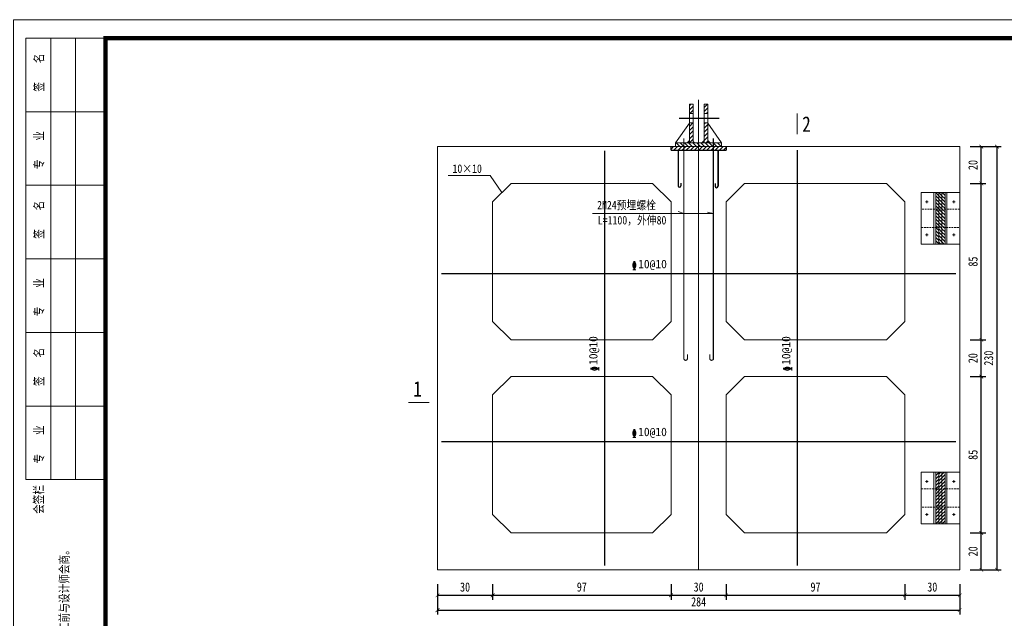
# Model space of a CAD drawing. Extents: x -13074 to 1448651, y 3648755 to 8081248.
# Tile 148 of 173: x 564401 to 564669, y 3858620 to 3858782. Entities that reach past the tile are written whole.
import ezdxf
from ezdxf.lldxf.tags import DXFTag

# ---------------------------------------------------------------- set-up
doc = ezdxf.new("R2010")
doc.units = 0
doc.header["$PDMODE"] = 32
doc.header["$PDSIZE"] = 0.2
doc.linetypes.add('HIDDEN', pattern=[0.375, 0.25, -0.125])
doc.layers.get('0').update_dxf_attribs({"linetype": 'CONTINUOUS'})
doc.layers.get('Defpoints').update_dxf_attribs({"linetype": 'CONTINUOUS'})
for name, color, linetype in [('DIM', 3, 'CONTINUOUS'), ('点划线', 3, 'CENTER'), ('钢筋', 1, 'CONTINUOUS')]:
    doc.layers.add(name, color=color, linetype=linetype)
for name, color, linetype, lineweight in [('SHEET', 1, 'CONTINUOUS', 15), ('标注线', 7, 'CONTINUOUS', 18), ('细实线', 3, 'CONTINUOUS', 20), ('虚线', 251, 'HIDDEN', 15), ('轮廓西线', 1, 'CONTINUOUS', 15)]:
    doc.layers.add(name, color=color, linetype=linetype, lineweight=lineweight)
doc.styles.add('-仿宋_GB2312', font='FangSong_GB2312.ttf')
doc.styles.add('CHX-1', font='tssdeng.shx', dxfattribs={"width": 0.7, "height": 300, "bigfont": 'atssdchn.shx'})
doc.styles.add('FHZ', font='FangSong_GB2312.ttf', dxfattribs={"width": 0.707, "height": 300})
doc.styles.add('HZTXT', font='FangSong_GB2312.ttf', dxfattribs={"width": 0.8, "height": 2.5})
tags = doc.linetypes.add('CENTER', pattern=[2, 1.25, -0.25, 0.25, -0.25]).pattern_tags.tags
tags[10:11] = [DXFTag(74, 4), DXFTag(75, 0), DXFTag(340, '0'), DXFTag(46, 1.0), DXFTag(50, 0.0), DXFTag(44, 0.0), DXFTag(45, 0.0)]
tags[8:9] = [DXFTag(74, 4), DXFTag(75, 0), DXFTag(340, '0'), DXFTag(46, 1.0), DXFTag(50, 0.0), DXFTag(44, 0.0), DXFTag(45, 0.0)]
tags[6:7] = [DXFTag(74, 4), DXFTag(75, 0), DXFTag(340, '0'), DXFTag(46, 1.0), DXFTag(50, 0.0), DXFTag(44, 0.0), DXFTag(45, 0.0)]
tags[4:5] = [DXFTag(74, 4), DXFTag(75, 0), DXFTag(340, '0'), DXFTag(46, 1.0), DXFTag(50, 0.0), DXFTag(44, 0.0), DXFTag(45, 0.0)]
tags = doc.linetypes.add('DASHDOT2', pattern=[0.5, 0.25, -0.125, 0, -0.125]).pattern_tags.tags
tags[10:11] = [DXFTag(74, 4), DXFTag(75, 0), DXFTag(340, '0'), DXFTag(46, 1.0), DXFTag(50, 0.0), DXFTag(44, 0.0), DXFTag(45, 0.0)]
tags[8:9] = [DXFTag(74, 4), DXFTag(75, 0), DXFTag(340, '0'), DXFTag(46, 1.0), DXFTag(50, 0.0), DXFTag(44, 0.0), DXFTag(45, 0.0)]
tags[6:7] = [DXFTag(74, 4), DXFTag(75, 0), DXFTag(340, '0'), DXFTag(46, 1.0), DXFTag(50, 0.0), DXFTag(44, 0.0), DXFTag(45, 0.0)]
tags[4:5] = [DXFTag(74, 4), DXFTag(75, 0), DXFTag(340, '0'), DXFTag(46, 1.0), DXFTag(50, 0.0), DXFTag(44, 0.0), DXFTag(45, 0.0)]
doc.dimstyles.new('工作室标准标注', dxfattribs={"dimtxt": 2.5, "dimasz": 1, "dimexe": 1.2, "dimexo": 1.5, "dimgap": 1, "dimtad": 1, "dimdec": 1, "dimzin": 0, "dimdsep": 46, "dimtxsty": 'HZTXT', "dimblk": 'ARCHTICK', "dimcen": 0.09, "dimadec": 0, "dimazin": 0, "dimtfac": 0.09, "dimtdec": 1, "dimtofl": 0, "dimtmove": 2, "dimatfit": 3, "dimldrblk": 'ARCHTICK', "dimfxl": 3, "dimfxlon": 1, "dimtolj": 1, "dimtzin": 0, "dimarcsym": 0})
pattern_1 = [(45, (564651.404, 3858645.4951), (-0.449013, 0.449013), [])]
pattern_2 = [(45, (564650.5707, 3858645.4951), (-0.449013, 0.449013), [])]
pattern_3 = [(315, (564651.404, 3858735.4951), (-0.449013, -0.449013), [])]
pattern_4 = [(315, (564650.5707, 3858735.4951), (-0.449013, -0.449013), [])]

# ---------------------------------------------------------------- blocks, each defined once
blk = doc.blocks.new('_ARCHTICK')
at = {"color": 0, "linetype": 'ByBlock', "const_width": 0.15}
blk.add_lwpolyline([(-0.5, -0.5), (0.5, 0.5)], dxfattribs=at)
blk = doc.blocks.new('*D1786')
at = {"layer": 'Defpoints', "color": 0, "lineweight": 13}
for p in [(564657.07, 3858748), (564657.07, 3858633), (564667.18, 3858633)]:
    blk.add_point(p, dxfattribs=at)
at = {"layer": '细实线', "color": 0, "lineweight": -2}
for p, q in [((564664.18, 3858748), (564668.38, 3858748)), ((564667.18, 3858748), (564667.18, 3858633)), ((564664.18, 3858633), (564668.38, 3858633))]:
    blk.add_line(p, q, dxfattribs=at)
for p, rotation in [((564667.18, 3858748), 90), ((564667.18, 3858633), 270)]:
    blk.add_blockref('_ARCHTICK', p, dxfattribs=dict(at, rotation=rotation))
at = {"layer": '细实线', "color": 0, "lineweight": 9, "insert": (564664.93, 3858690.5), "char_height": 2.5, "attachment_point": 5, "rotation": 90, "style": 'HZTXT'}
blk.add_mtext('\\A1;230', dxfattribs=at)

msp = doc.modelspace()

# ---------------------------------------------------------------- hatches: boundary and pattern name
at = {"layer": '标注线'}
h = msp.add_hatch(dxfattribs=at)
h.set_pattern_fill('ANSI31', scale=0.25, style=0)
h.set_pattern_definition([(45, (563786.924, 3858105.0274), (-0.561266, 0.561266), [])])
h.paths.add_polyline_path([(564584.571, 3858759.495), (564583.571, 3858759.495), (564583.571, 3858756.97), (564584.571, 3858756.97)])
h.paths.add_polyline_path([(564583.571, 3858748.995), (564584.571, 3858748.995), (564584.571, 3858754.47), (564583.571, 3858754.47)])
h.paths.add_polyline_path([(564588.571, 3858759.495), (564587.571, 3858759.495), (564587.571, 3858756.97), (564588.571, 3858756.97)])
h.paths.add_polyline_path([(564588.571, 3858754.47), (564587.571, 3858754.47), (564587.571, 3858748.995), (564588.571, 3858748.995)])
h = msp.add_hatch(dxfattribs=at)
h.set_pattern_fill('ANSI31', scale=0.25, angle=90, style=0)
h.set_pattern_definition([(135, (563466.55026, 3858117.9945), (-0.561266, -0.561266), [])])
h.paths.add_polyline_path([(564579.821, 3858748.995), (564579.821, 3858747.995), (564592.321, 3858747.995), (564592.321, 3858748.995)])
h = msp.add_hatch(dxfattribs=at)
h.set_pattern_fill('ANSI31', scale=0.25, style=0)
h.set_pattern_definition([(45, (563466.55026, 3858117.9945), (-0.561266, 0.561266), [])])
h.paths.add_polyline_path([(564593.571, 3858747.995), (564578.571, 3858747.995), (564578.571, 3858746.995), (564593.571, 3858746.995)])
at = {"layer": '细实线', "lineweight": 15}
h = msp.add_hatch(dxfattribs=at)
h.set_pattern_fill('ANSI31', color=8, scale=0.2, style=0)
h.set_pattern_definition(pattern_4)
h.paths.add_polyline_path([(564650.571, 3858730.995), (564651.404, 3858730.995), (564651.404, 3858735.495), (564650.571, 3858735.495)])
h = msp.add_hatch(dxfattribs=at)
h.set_pattern_fill('ANSI31', color=8, scale=0.2, style=0)
h.set_pattern_definition(pattern_3)
h.paths.add_polyline_path([(564652.237, 3858735.495), (564651.404, 3858735.495), (564651.404, 3858730.995), (564652.237, 3858730.995)])
h = msp.add_hatch(dxfattribs=at)
h.set_pattern_fill('ANSI31', color=8, scale=0.2, style=0)
h.set_pattern_definition(pattern_3)
h.paths.add_polyline_path([(564652.237, 3858730.995), (564653.071, 3858730.995), (564653.071, 3858735.495), (564652.237, 3858735.495)])
h = msp.add_hatch(dxfattribs=at)
h.set_pattern_fill('ANSI31', color=8, scale=0.2, style=0)
h.set_pattern_definition(pattern_4)
h.paths.add_polyline_path([(564651.404, 3858725.995), (564650.571, 3858725.995), (564650.571, 3858728.495), (564651.404, 3858728.495)])
h = msp.add_hatch(dxfattribs=at)
h.set_pattern_fill('ANSI31', color=8, scale=0.2, style=0)
h.set_pattern_definition(pattern_3)
h.paths.add_polyline_path([(564652.237, 3858725.995), (564651.404, 3858725.995), (564651.404, 3858728.495), (564652.237, 3858728.495)])
h = msp.add_hatch(dxfattribs=at)
h.set_pattern_fill('ANSI31', color=8, scale=0.2, style=0)
h.set_pattern_definition(pattern_3)
h.paths.add_polyline_path([(564653.071, 3858725.995), (564652.237, 3858725.995), (564652.237, 3858728.495), (564653.071, 3858728.495)])
h = msp.add_hatch(dxfattribs=at)
h.set_pattern_fill('ANSI31', color=8, scale=0.2, style=0)
h.set_pattern_definition([(315, (564650.5707, 3858725.9951), (-0.44901, -0.44901), [])])
h.paths.add_polyline_path([(564651.404, 3858721.495), (564650.571, 3858721.495), (564650.571, 3858725.995), (564651.404, 3858725.995)])
h = msp.add_hatch(dxfattribs=at)
h.set_pattern_fill('ANSI31', color=8, scale=0.2, style=0)
h.set_pattern_definition(pattern_3)
h.paths.add_polyline_path([(564652.237, 3858725.995), (564651.404, 3858725.995), (564651.404, 3858721.495), (564652.237, 3858721.495)])
h = msp.add_hatch(dxfattribs=at)
h.set_pattern_fill('ANSI31', color=8, scale=0.2, style=0)
h.set_pattern_definition(pattern_3)
h.paths.add_polyline_path([(564652.237, 3858721.495), (564653.071, 3858721.495), (564653.071, 3858725.995), (564652.237, 3858725.995)])
h = msp.add_hatch(dxfattribs=at)
h.set_pattern_fill('ANSI31', color=8, scale=0.2, style=0)
h.set_pattern_definition(pattern_2)
h.paths.add_polyline_path([(564651.404, 3858652.495), (564650.571, 3858652.495), (564650.571, 3858649.995), (564651.404, 3858649.995)])
h = msp.add_hatch(dxfattribs=at)
h.set_pattern_fill('ANSI31', color=8, scale=0.2, style=0)
h.set_pattern_definition(pattern_1)
h.paths.add_polyline_path([(564652.237, 3858652.495), (564651.404, 3858652.495), (564651.404, 3858649.995), (564652.237, 3858649.995)])
h = msp.add_hatch(dxfattribs=at)
h.set_pattern_fill('ANSI31', color=8, scale=0.2, style=0)
h.set_pattern_definition(pattern_1)
h.paths.add_polyline_path([(564653.071, 3858652.495), (564652.237, 3858652.495), (564652.237, 3858649.995), (564653.071, 3858649.995)])
h = msp.add_hatch(dxfattribs=at)
h.set_pattern_fill('ANSI31', color=8, scale=0.2, style=0)
h.set_pattern_definition(pattern_2)
h.paths.add_polyline_path([(564650.571, 3858645.495), (564651.404, 3858645.495), (564651.404, 3858649.995), (564650.571, 3858649.995)])
h = msp.add_hatch(dxfattribs=at)
h.set_pattern_fill('ANSI31', color=8, scale=0.2, style=0)
h.set_pattern_definition(pattern_1)
h.paths.add_polyline_path([(564652.237, 3858649.995), (564651.404, 3858649.995), (564651.404, 3858645.495), (564652.237, 3858645.495)])
h = msp.add_hatch(dxfattribs=at)
h.set_pattern_fill('ANSI31', color=8, scale=0.2, style=0)
h.set_pattern_definition(pattern_1)
h.paths.add_polyline_path([(564652.237, 3858645.495), (564653.071, 3858645.495), (564653.071, 3858649.995), (564652.237, 3858649.995)])
at = {"layer": '轮廓西线', "lineweight": 15}
for points in [[(564583.571, 3858749.698), (564583.571, 3858748.995), (564582.957, 3858748.995)], [(564584.571, 3858749.698), (564584.571, 3858748.995), (564585.185, 3858748.995)], [(564587.571, 3858749.698), (564587.571, 3858748.995), (564586.957, 3858748.995)], [(564588.571, 3858749.698), (564588.571, 3858748.995), (564589.185, 3858748.995)]]:
    msp.add_hatch(color=4, dxfattribs=at).paths.add_polyline_path(points)
h = msp.add_hatch(dxfattribs=at)
h.set_pattern_fill('ANSI31', color=4, scale=0.2, style=0)
h.set_pattern_definition(pattern_4)
h.paths.add_polyline_path([(564651.404, 3858728.495), (564650.571, 3858728.495), (564650.571, 3858730.995), (564651.404, 3858730.995)])
h = msp.add_hatch(dxfattribs=at)
h.set_pattern_fill('ANSI31', color=4, scale=0.2, style=0)
h.set_pattern_definition(pattern_3)
h.paths.add_polyline_path([(564652.237, 3858728.495), (564651.404, 3858728.495), (564651.404, 3858730.995), (564652.237, 3858730.995)])
h = msp.add_hatch(dxfattribs=at)
h.set_pattern_fill('ANSI31', color=4, scale=0.2, style=0)
h.set_pattern_definition(pattern_3)
h.paths.add_polyline_path([(564653.071, 3858728.495), (564652.237, 3858728.495), (564652.237, 3858730.995), (564653.071, 3858730.995)])
h = msp.add_hatch(dxfattribs=at)
h.set_pattern_fill('ANSI31', color=4, scale=0.2, style=0)
h.set_pattern_definition([(45, (564650.5707, 3858654.9951), (-0.44901, 0.44901), [])])
h.paths.add_polyline_path([(564651.404, 3858659.495), (564650.571, 3858659.495), (564650.571, 3858654.995), (564651.404, 3858654.995)])
h = msp.add_hatch(dxfattribs=at)
h.set_pattern_fill('ANSI31', color=4, scale=0.2, style=0)
h.set_pattern_definition(pattern_1)
h.paths.add_polyline_path([(564652.237, 3858659.495), (564651.404, 3858659.495), (564651.404, 3858654.995), (564652.237, 3858654.995)])
h = msp.add_hatch(dxfattribs=at)
h.set_pattern_fill('ANSI31', color=4, scale=0.2, style=0)
h.set_pattern_definition(pattern_1)
h.paths.add_polyline_path([(564652.237, 3858654.995), (564653.071, 3858654.995), (564653.071, 3858659.495), (564652.237, 3858659.495)])
h = msp.add_hatch(dxfattribs=at)
h.set_pattern_fill('ANSI31', color=4, scale=0.2, style=0)
h.set_pattern_definition(pattern_2)
h.paths.add_polyline_path([(564651.404, 3858654.995), (564650.571, 3858654.995), (564650.571, 3858652.495), (564651.404, 3858652.495)])
h = msp.add_hatch(dxfattribs=at)
h.set_pattern_fill('ANSI31', color=4, scale=0.2, style=0)
h.set_pattern_definition(pattern_1)
h.paths.add_polyline_path([(564652.237, 3858654.995), (564651.404, 3858654.995), (564651.404, 3858652.495), (564652.237, 3858652.495)])
h = msp.add_hatch(dxfattribs=at)
h.set_pattern_fill('ANSI31', color=4, scale=0.2, style=0)
h.set_pattern_definition(pattern_1)
h.paths.add_polyline_path([(564653.071, 3858654.995), (564652.237, 3858654.995), (564652.237, 3858652.495), (564653.071, 3858652.495)])

# ---------------------------------------------------------------- linework, layer by layer
at = {"layer": 'SHEET', "color": 7}
for p, q in [((564424.768, 3858777.489), (564403.168, 3858777.489)), ((564403.168, 3858777.489), (564424.768, 3858777.489)), ((564403.168, 3858777.489), (564403.168, 3858657.489)), ((564409.918, 3858777.489), (564409.918, 3858657.489)), ((564416.668, 3858777.489), (564416.668, 3858657.489)), ((564403.168, 3858757.489), (564424.768, 3858757.489)), ((564403.168, 3858737.489), (564424.768, 3858737.489)), ((564403.168, 3858737.489), (564424.768, 3858737.489)), ((564403.168, 3858737.489), (564424.768, 3858737.489)), ((564403.168, 3858717.489), (564424.768, 3858717.489)), ((564403.168, 3858697.489), (564424.768, 3858697.489)), ((564403.168, 3858697.489), (564424.768, 3858697.489)), ((564403.168, 3858677.489), (564424.768, 3858677.489)), ((564403.168, 3858657.489), (564424.768, 3858657.489))]:
    msp.add_line(p, q, dxfattribs=at)
msp.add_lwpolyline([(564819.768, 3858485.489), (564399.768, 3858485.489), (564399.768, 3858782.489), (564819.768, 3858782.489)], close=True, dxfattribs=at)
at = {"layer": 'SHEET', "color": 7, "const_width": 1.2}
msp.add_lwpolyline([(564424.768, 3858777.489), (564814.768, 3858777.489), (564814.768, 3858490.489), (564424.768, 3858490.489)], close=True, dxfattribs=at)
at = {"layer": '标注线', "color": 7, "const_width": 0.28}
for points in [[(564612.907, 3858751.325), (564612.907, 3858757.066)], [(564512.868, 3858678.468), (564507.127, 3858678.468)]]:
    msp.add_lwpolyline(points, dxfattribs=at)
at = {"layer": '点划线', "color": 7, "ltscale": 0.2}
for p, q in [((564580.772, 3858755.72), (564590.41, 3858755.72)), ((564582.022, 3858755.72), (564591.66, 3858755.72))]:
    msp.add_line(p, q, dxfattribs=at)
at = {"layer": '细实线', "color": 1, "linetype": 'DASHDOT2', "ltscale": 6}
msp.add_line((564586.071, 3858760.745), (564586.071, 3858632.995), dxfattribs=at)
at = {"layer": '细实线', "color": 3, "lineweight": 9}
for p, q in [((564517.994, 3858740.103), (564529.37, 3858740.103)), ((564529.37, 3858740.103), (564532.571, 3858735.495)), ((564557.193, 3858729.775), (564590.071, 3858729.775))]:
    msp.add_line(p, q, dxfattribs=at)
at = {"layer": '细实线'}
for p, q in [((564647.773, 3858732.995), (564648.493, 3858732.995)), ((564648.133, 3858733.355), (564648.133, 3858732.635)), ((564655.868, 3858732.995), (564655.148, 3858732.995)), ((564655.508, 3858733.355), (564655.508, 3858732.635)), ((564582.071, 3858729.775), (564580.507, 3858730.339)), ((564590.071, 3858729.775), (564588.527, 3858730.218)), ((564647.773, 3858723.995), (564648.493, 3858723.995)), ((564648.133, 3858723.635), (564648.133, 3858724.355)), ((564655.868, 3858723.995), (564655.148, 3858723.995)), ((564655.508, 3858723.635), (564655.508, 3858724.355)), ((564655.868, 3858656.995), (564655.148, 3858656.995)), ((564655.508, 3858657.355), (564655.508, 3858656.635)), ((564647.773, 3858647.995), (564648.493, 3858647.995)), ((564648.133, 3858647.635), (564648.133, 3858648.355)), ((564655.868, 3858647.995), (564655.148, 3858647.995)), ((564655.508, 3858647.635), (564655.508, 3858648.355))]:
    msp.add_line(p, q, dxfattribs=at)
at = {"layer": '虚线', "color": 7, "ltscale": 2}
for p, q in [((564657.071, 3858730.995), (564646.571, 3858730.995)), ((564646.571, 3858725.995), (564657.071, 3858725.995)), ((564646.571, 3858654.995), (564657.071, 3858654.995)), ((564657.071, 3858649.995), (564646.571, 3858649.995))]:
    msp.add_line(p, q, dxfattribs=at)
at = {"layer": '轮廓西线', "color": 4, "lineweight": 15}
for p, q in [((564583.571, 3858748.995), (564583.571, 3858759.495)), ((564583.571, 3858759.495), (564584.571, 3858759.495)), ((564583.571, 3858756.97), (564584.571, 3858756.97)), ((564584.571, 3858748.995), (564584.571, 3858759.495)), ((564587.571, 3858748.995), (564587.571, 3858759.495)), ((564587.571, 3858759.495), (564588.571, 3858759.495)), ((564587.571, 3858756.97), (564588.571, 3858756.97)), ((564588.571, 3858748.995), (564588.571, 3858759.495)), ((564579.821, 3858748.995), (564583.571, 3858754.37)), ((564583.571, 3858754.47), (564584.571, 3858754.47)), ((564587.571, 3858754.47), (564588.571, 3858754.47)), ((564588.571, 3858754.37), (564592.321, 3858748.995)), ((564579.821, 3858748.995), (564592.321, 3858748.995)), ((564579.821, 3858747.995), (564579.821, 3858748.995)), ((564583.571, 3858749.698), (564582.957, 3858748.995)), ((564587.571, 3858749.698), (564586.957, 3858748.995)), ((564588.571, 3858749.698), (564589.185, 3858748.995)), ((564592.321, 3858748.995), (564592.321, 3858747.995)), ((564515.071, 3858747.995), (564515.071, 3858632.995)), ((564657.071, 3858747.995), (564515.071, 3858747.995)), ((564657.071, 3858632.995), (564657.071, 3858747.995)), ((564535.071, 3858737.995), (564530.071, 3858732.995)), ((564573.571, 3858737.995), (564535.071, 3858737.995)), ((564573.571, 3858737.995), (564578.571, 3858732.995)), ((564598.571, 3858737.995), (564593.571, 3858732.995)), ((564598.571, 3858737.995), (564637.14, 3858737.995)), ((564637.14, 3858737.995), (564642.14, 3858732.995)), ((564657.071, 3858735.495), (564646.571, 3858735.495)), ((564646.571, 3858735.495), (564646.571, 3858721.495)), ((564650.071, 3858735.495), (564650.071, 3858721.495)), ((564650.571, 3858735.495), (564650.571, 3858721.495)), ((564651.404, 3858721.495), (564651.404, 3858735.495)), ((564652.237, 3858721.495), (564652.237, 3858735.495)), ((564653.071, 3858721.495), (564653.071, 3858735.495)), ((564653.571, 3858721.495), (564653.571, 3858735.495)), ((564657.071, 3858721.495), (564657.071, 3858735.495)), ((564530.071, 3858700.495), (564530.071, 3858732.995)), ((564578.571, 3858700.495), (564578.571, 3858732.995)), ((564593.571, 3858700.495), (564593.571, 3858732.995)), ((564642.14, 3858700.495), (564642.14, 3858732.995)), ((564646.571, 3858721.495), (564657.071, 3858721.495)), ((564530.071, 3858700.495), (564535.071, 3858695.495)), ((564578.571, 3858700.495), (564573.571, 3858695.495)), ((564593.571, 3858700.495), (564598.571, 3858695.495)), ((564642.14, 3858700.495), (564637.14, 3858695.495)), ((564573.571, 3858695.495), (564535.071, 3858695.495)), ((564598.571, 3858695.495), (564637.14, 3858695.495)), ((564530.071, 3858680.495), (564535.071, 3858685.495)), ((564573.571, 3858685.495), (564535.071, 3858685.495)), ((564578.571, 3858680.495), (564573.571, 3858685.495)), ((564593.571, 3858680.495), (564598.571, 3858685.495)), ((564598.571, 3858685.495), (564637.14, 3858685.495)), ((564642.14, 3858680.495), (564637.14, 3858685.495)), ((564530.071, 3858680.495), (564530.071, 3858647.995)), ((564578.571, 3858680.495), (564578.571, 3858647.995)), ((564593.571, 3858680.495), (564593.571, 3858647.995)), ((564642.14, 3858680.495), (564642.14, 3858647.995)), ((564646.571, 3858659.495), (564657.071, 3858659.495)), ((564646.571, 3858645.495), (564646.571, 3858659.495)), ((564650.071, 3858645.495), (564650.071, 3858659.495)), ((564650.571, 3858645.495), (564650.571, 3858659.495)), ((564651.404, 3858659.495), (564651.404, 3858645.495)), ((564652.237, 3858659.495), (564652.237, 3858645.495)), ((564653.071, 3858659.495), (564653.071, 3858645.495)), ((564653.571, 3858659.495), (564653.571, 3858645.495)), ((564657.071, 3858659.495), (564657.071, 3858645.495)), ((564647.773, 3858656.995), (564648.493, 3858656.995)), ((564648.133, 3858657.355), (564648.133, 3858656.635)), ((564535.071, 3858642.995), (564530.071, 3858647.995)), ((564573.571, 3858642.995), (564578.571, 3858647.995)), ((564598.571, 3858642.995), (564593.571, 3858647.995)), ((564637.14, 3858642.995), (564642.14, 3858647.995)), ((564657.071, 3858645.495), (564646.571, 3858645.495)), ((564573.571, 3858642.995), (564535.071, 3858642.995)), ((564598.571, 3858642.995), (564637.14, 3858642.995)), ((564657.071, 3858632.995), (564515.071, 3858632.995))]:
    msp.add_line(p, q, dxfattribs=at)
at = {"layer": '钢筋', "color": 1, "lineweight": 30}
for p, q in [((564560.481, 3858746.831), (564560.481, 3858634.122)), ((564578.571, 3858746.995), (564578.571, 3858747.995)), ((564578.578, 3858746.997), (564593.578, 3858746.997)), ((564580.488, 3858746.995), (564580.488, 3858737.316)), ((564580.488, 3858746.995), (564591.337, 3858746.995)), ((564591.337, 3858746.995), (564591.337, 3858737.316)), ((564591.342, 3858746.889), (564591.342, 3858737.21)), ((564593.571, 3858747.995), (564593.571, 3858746.995)), ((564612.907, 3858746.985), (564612.907, 3858634.122)), ((564581.235, 3858738.094), (564581.235, 3858737.316)), ((564590.595, 3858737.988), (564590.595, 3858737.21)), ((564516.124, 3858713.516), (564656.017, 3858713.516)), ((564516.124, 3858667.893), (564656.017, 3858667.893))]:
    msp.add_line(p, q, dxfattribs=at)
at = {"layer": '钢筋', "color": 1, "lineweight": 30, "const_width": 0.3}
for points in [[(564582.071, 3858738.487), (564582.071, 3858750.221)], [(564590.071, 3858750.221), (564590.071, 3858738.487)], [(564582.071, 3858743.487), (564582.071, 3858691.542)], [(564590.071, 3858743.487), (564590.071, 3858691.258)], [(564582.071, 3858691.542), (564582.071, 3858690.389)], [(564583.019, 3858691.542), (564583.019, 3858690.389)], [(564589.122, 3858691.542), (564589.122, 3858690.389)], [(564590.071, 3858691.542), (564590.071, 3858690.389)], [(564590.071, 3858691.258), (564590.071, 3858690.105)]]:
    msp.add_lwpolyline(points, dxfattribs=at)
for points in [[(564582.071, 3858690.389, 1), (564583.019, 3858690.389)], [(564590.071, 3858690.389, -1), (564589.122, 3858690.389)]]:
    msp.add_lwpolyline(points, format="xyb", dxfattribs=at)
at = {"layer": '钢筋', "color": 1, "lineweight": 30}
for centre in [(564580.861, 3858737.316), (564590.968, 3858737.21)]:
    msp.add_arc(centre, 0.374, 180, 0, dxfattribs=at)

# ---------------------------------------------------------------- texts
at = {"layer": 'DIM', "color": 7, "style": 'FHZ', "width": 0.75}
for s, p in [('签    名', (564407.942, 3858762.937)), ('专    业', (564407.942, 3858741.874)), ('签    名', (564407.942, 3858722.937)), ('专    业', (564407.942, 3858701.874)), ('签    名', (564407.942, 3858682.937)), ('专    业', (564407.942, 3858661.874)), ('会签栏', (564407.87, 3858648.168)), ('3.不得量取图纸尺寸施工。如有任何不详事宜，请在施工前与设计师会商。', (564414.802, 3858553.136))]:
    msp.add_text(s, height=2.5, rotation=90, dxfattribs=at).set_placement(p)
at = {"layer": '细实线', "color": 7, "style": '-仿宋_GB2312', "width": 0.8}
for s, p in [('2', (564614.257, 3858752.024)), ('1', (564508.503, 3858680.048))]:
    msp.add_text(s, height=4.2, dxfattribs=at).set_placement(p)
at = {"layer": '细实线', "color": 3, "lineweight": 9, "style": '-仿宋_GB2312', "width": 0.85}
for s, p in [('10×10', (564519.155, 3858740.867)), ('2M24预埋螺栓', (564558.477, 3858730.957)), ('L=1100，外伸80', (564558.673, 3858726.849))]:
    msp.add_text(s, height=2.3, dxfattribs=at).set_placement(p)
at = {"layer": '细实线', "style": 'CHX-1', "width": 0.62}
for p in [(564567.966, 3858714.548), (564567.966, 3858668.925)]:
    msp.add_text('\x84', height=2.3, dxfattribs=at).set_placement(p)
for p in [(564558.957, 3858687.007), (564611.383, 3858687.007)]:
    msp.add_text('\x84', height=2.3, rotation=90, dxfattribs=at).set_placement(p)
at = {"layer": '细实线', "char_height": 2.3, "width": 19.63513, "attachment_point": 7, "style": '-仿宋_GB2312'}
for insert in [(564569.618, 3858714.43), (564569.618, 3858668.807)]:
    msp.add_mtext('10@10', dxfattribs=dict(at, insert=insert))
at = {"layer": '细实线', "char_height": 2.3, "width": 19.63513, "attachment_point": 7, "rotation": 90, "style": '-仿宋_GB2312'}
for insert in [(564559.076, 3858688.659), (564611.502, 3858688.659)]:
    msp.add_mtext('10@10', dxfattribs=dict(at, insert=insert))

# ---------------------------------------------------------------- dimensions: what is measured, and where the dimension line sits
at = {"layer": '细实线', "lineweight": 9}
for base, p1, p2 in [((564662.925, 3858747.995), (564634.571, 3858737.995), (564657.071, 3858747.995)), ((564662.925, 3858737.995), (564637.14, 3858695.495), (564634.571, 3858737.995)), ((564662.925, 3858695.495), (564634.571, 3858685.495), (564637.14, 3858695.495)), ((564662.925, 3858685.495), (564634.571, 3858642.995), (564634.571, 3858685.495)), ((564662.925, 3858642.995), (564657.071, 3858632.995), (564634.571, 3858642.995))]:
    msp.add_linear_dim(base=base, p1=p1, p2=p2, angle=90, dimstyle='工作室标准标注', override={"dimdec": 0, "dimlfac": 2}, dxfattribs=at).render()
dim = msp.add_linear_dim(base=(564667.179, 3858632.995), p1=(564657.071, 3858747.995), p2=(564657.071, 3858632.995), angle=90, dimstyle='工作室标准标注', override={"dimdec": 0, "dimlfac": 2}, dxfattribs=at)
dim.commit()
dim.dimension.update_dxf_attribs({"geometry": '*D1786', "text_midpoint": (564664.929, 3858690.495)})
for base, p1, p2 in [((564530.071, 3858626.041), (564515.071, 3858632.995), (564530.071, 3858647.995)), ((564578.571, 3858626.041), (564530.071, 3858647.995), (564578.571, 3858647.995)), ((564593.571, 3858626.041), (564578.571, 3858647.995), (564593.571, 3858647.995)), ((564642.14, 3858626.041), (564593.571, 3858647.995), (564642.14, 3858647.995)), ((564657.071, 3858626.041), (564642.14, 3858647.995), (564657.071, 3858632.995)), ((564657.071, 3858622.013), (564515.071, 3858632.995), (564657.071, 3858632.995))]:
    msp.add_linear_dim(base=base, p1=p1, p2=p2, dimstyle='工作室标准标注', override={"dimdec": 0, "dimlfac": 2}, dxfattribs=at).render()

doc.saveas('drawing.dxf')
